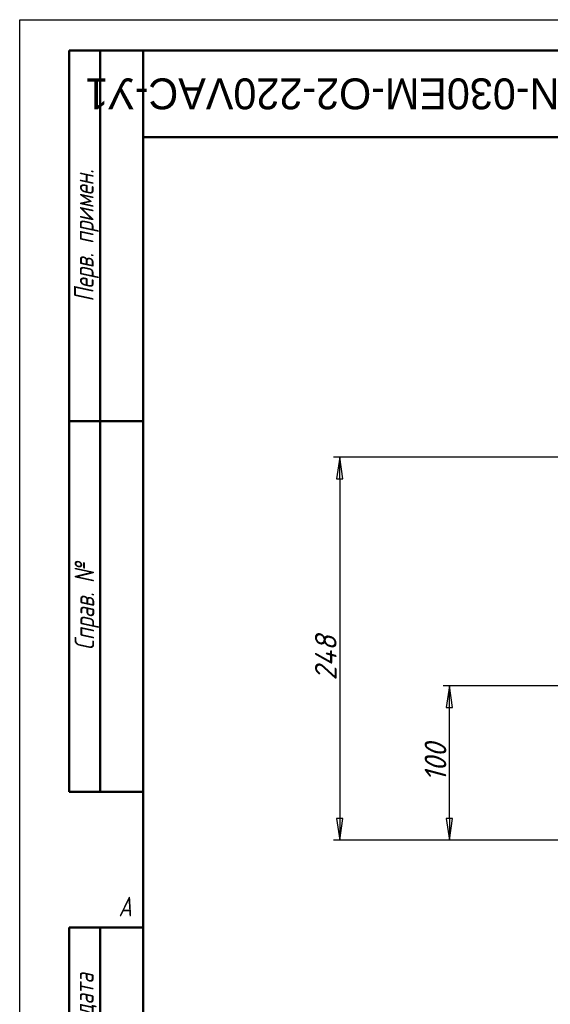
# Model space of a CAD drawing. Header units: millimetres. Extents: x 0 to 1680, y 0 to 1188.
# Tile 2 of 27: x 0 to 344, y 550 to 1188. Entities that reach past the tile are written whole.
import ezdxf
from ezdxf.enums import TextEntityAlignment as Align

# ---------------------------------------------------------------- set-up
doc = ezdxf.new("R2018")
doc.units = ezdxf.units.MM
doc.header["$LTSCALE"] = 4
for name, color, linetype, lineweight in [('Кромка (ГОСТ)', 7, 'Continuous', 50), ('Обозначение (ГОСТ)', 7, 'Continuous', 25), ('Размер (ГОСТ)', 7, 'Continuous', 25), ('Эскизная геометрия (ГОСТ)', 7, 'Continuous', 50)]:
    doc.layers.add(name, color=color, linetype=linetype, lineweight=lineweight)
doc.styles.add('Альтернативный текст (ГОСТ)', font='arial.ttf', dxfattribs={"width": 0.8})
doc.styles.add('Обычный текст (ГОСТ)', font='GOST Common Italic.ttf')
doc.styles.add('Стиль текста110', font='GOST Common Italic.ttf', dxfattribs={"width": 0.8})
doc.styles.add('Стиль текста112', font='GOST Common Italic.ttf', dxfattribs={"width": 0.8})
doc.dimstyles.new('Обычный (ГОСТ)', dxfattribs={"dimscale": 4, "dimtxt": 3.5, "dimasz": 3.5, "dimexe": 1, "dimexo": 0, "dimgap": 0.5, "dimtad": 1, "dimtxsty": 'Обычный текст (ГОСТ)', "dimblk": 'Filled-1', "dimcen": 0.09, "dimdle": 15, "dimclrd": 256, "dimclre": 256, "dimclrt": 256, "dimazin": 2, "dimtfac": 0.714286, "dimtdec": 3, "dimtmove": 0, "dimatfit": 3, "dimfxl": 1, "dimtolj": 1, "dimlwd": 25, "dimlwe": 25, "dimarcsym": 0})

# ---------------------------------------------------------------- blocks, each defined once
blk = doc.blocks.new('Рамки ГОСТ - Рамка')
at = {"layer": 'Кромка (ГОСТ)', "lineweight": 25}
for p, q in [((0, 0), (0, 297)), ((0, 297), (420, 297))]:
    blk.add_line(p, q, dxfattribs=at)
at = {"layer": 'Кромка (ГОСТ)'}
for p, q in [((415, 292), (20, 292)), ((20, 292), (20, 5))]:
    blk.add_line(p, q, dxfattribs=at)
at = {"layer": 'Кромка (ГОСТ)', "insert": (16, 155), "char_height": 3.17, "width": 5.1335, "attachment_point": 1, "style": 'Альтернативный текст (ГОСТ)'}
blk.add_mtext('\\fGOST Common|b0|i1;{\\H3.1700;A}', dxfattribs=at)
blk = doc.blocks.new('ГОСТ - Доп. графы 1')
at = {"layer": 'Эскизная геометрия (ГОСТ)'}
for p, q in [((-12, 0), (-12, 145)), ((-12, 145), (0, 145)), ((-7, 145), (-7, 0)), ((-12, 110), (-7, 110)), ((-7, 110), (0, 110)), ((-12, 85), (-7, 85)), ((-7, 85), (0, 85)), ((-12, 60), (-7, 60)), ((-7, 60), (0, 60)), ((-12, 25), (-7, 25)), ((-7, 25), (0, 25)), ((0, 0), (-12, 0))]:
    blk.add_line(p, q, dxfattribs=at)
at = {"layer": 'Обозначение (ГОСТ)', "char_height": 3.17, "attachment_point": 5, "rotation": 90, "style": 'Альтернативный текст (ГОСТ)'}
for s, insert, width in [('\\fGOST Common|b0|i1;{\\H3.1700;Подп. и дата}', (-9.37, 127.41), 34.7679), ('\\fGOST Common|b0|i1;{\\H3.1700;Инв. № дубл.}', (-8.95, 97.55), 24.8438), ('\\fGOST Common|b0|i1;{\\H3.1700;Взам. инв. №}', (-9.58, 72.53), 24.8669), ('\\fGOST Common|b0|i1;{\\H3.1700;Подп. и дата}', (-9.5, 42.47), 35.1486), ('\\fGOST Common|b0|i1;{\\H3.1700;Инв. № подл.}', (-9.5, 12.41), 24.9618)]:
    blk.add_mtext(s, dxfattribs=dict(at, insert=insert, width=width))
at = {"layer": 'Обозначение (ГОСТ)', "style": 'Стиль текста112'}
for tag, p in [('Подп._и_дата_2', (-3.53, 127.51)), ('Инв._номер_дубликата', (-3.41, 97.47)), ('Взамен_инв._номера', (-3.46, 72.53)), ('Подп._и_дата_1', (-3.42, 42.35)), ('ИНВЕНТАРНЫЙ_НОМЕР', (-3.33, 12.68))]:
    blk.add_attdef(tag, text='', height=3.17, rotation=90, dxfattribs=at).set_placement(p, align=Align.MIDDLE_CENTER)
blk = doc.blocks.new('ГОСТ - Доп. графы 2')
at = {"layer": 'Эскизная геометрия (ГОСТ)'}
for p, q in [((-12, 0), (-12, 120)), ((-12, 120), (0, 120)), ((-7, 0), (-7, 120)), ((-12, 60), (0, 60)), ((0, 0), (-12, 0))]:
    blk.add_line(p, q, dxfattribs=at)
at = {"layer": 'Обозначение (ГОСТ)', "char_height": 3.17, "attachment_point": 5, "rotation": 90, "style": 'Альтернативный текст (ГОСТ)'}
for s, insert, width in [('\\fGOST Common|b0|i1;{\\H3.1700;Перв. примен.}', (-9.19, 90.05), 60.0143), ('\\fGOST Common|b0|i1;{\\H3.1700;Справ. №}', (-9.1, 30), 59.9357)]:
    blk.add_mtext(s, dxfattribs=dict(at, insert=insert, width=width))
at = {"layer": 'Обозначение (ГОСТ)', "style": 'Стиль текста112'}
for tag, p in [('Первичная_применяемость', (-3.65, 90.03)), ('Справочный_номер', (-3.55, 30.02))]:
    blk.add_attdef(tag, text='', height=3.17, rotation=90, dxfattribs=at).set_placement(p, align=Align.MIDDLE_CENTER)
blk = doc.blocks.new('ГОСТ - Доп. графы 3')
at = {"layer": 'Эскизная геометрия (ГОСТ)'}
for p, q in [((0, 0), (70, 0)), ((70, 0), (70, -14)), ((70, -14), (0, -14))]:
    blk.add_line(p, q, dxfattribs=at)
at = {"layer": 'Обозначение (ГОСТ)', "style": 'Стиль текста110'}
blk.add_attdef('ОБОЗНАЧЕНИЕ', text='', height=5, rotation=180, dxfattribs=at).set_placement((34.94, -6.97), align=Align.MIDDLE_CENTER)
blk = doc.blocks.new('Filled-1')
at = {"color": 0}
for p, q in [((0, 0), (-1, 0.143)), ((-1, 0.143), (-1, -0.143)), ((-1, 0), (0, 0)), ((-1, -0.143), (0, 0))]:
    blk.add_line(p, q, dxfattribs=at)
at = {"color": 0, "flags": 128}
blk.add_lwpolyline([(-1, -0.143), (0, 0), (-1, 0.143), (-1, -0.143)], dxfattribs=at)
at = {"color": 0}
blk.add_solid([(-1, -0.143), (0, 0), (-1, 0.143), (-1, -0.143)], dxfattribs=at)
blk = doc.blocks.new('*D11')
at = {"layer": 'Defpoints', "color": 0, "linetype": 'Continuous', "transparency": 16777216}
for p in [(357.29, 904.6), (207.17, 656.6), (439.79, 656.6)]:
    blk.add_point(p, dxfattribs=at)
at = {"layer": 'Размер (ГОСТ)', "linetype": 'Continuous', "lineweight": 25, "transparency": 16777216}
for p, q in [((357.29, 904.6), (203.17, 904.6)), ((207.17, 890.6), (207.17, 670.6)), ((439.79, 656.6), (203.17, 656.6))]:
    blk.add_line(p, q, dxfattribs=at)
at = {"layer": 'Размер (ГОСТ)', "linetype": 'Continuous', "lineweight": 25, "transparency": 16777216, "xscale": 14, "yscale": 14, "zscale": 14}
for p, rotation in [((207.17, 904.6), 90), ((207.17, 656.6), 270)]:
    blk.add_blockref('Filled-1', p, dxfattribs=dict(at, rotation=rotation))
at = {"layer": 'Размер (ГОСТ)', "linetype": 'Continuous', "lineweight": 25, "transparency": 16777216, "insert": (191.17, 760.01), "char_height": 14, "attachment_point": 1, "rotation": 90, "style": 'Обычный текст (ГОСТ)'}
blk.add_mtext('\\A1;248', dxfattribs=at)
blk = doc.blocks.new('*D12')
at = {"layer": 'Defpoints', "color": 0, "linetype": 'Continuous', "transparency": 16777216}
for p in [(278.22, 756.6), (371.79, 756.6), (439.79, 656.6)]:
    blk.add_point(p, dxfattribs=at)
at = {"layer": 'Размер (ГОСТ)', "linetype": 'Continuous', "lineweight": 25, "transparency": 16777216}
for p, q in [((371.79, 756.6), (274.22, 756.6)), ((278.22, 670.6), (278.22, 742.6)), ((439.79, 656.6), (274.22, 656.6))]:
    blk.add_line(p, q, dxfattribs=at)
at = {"layer": 'Размер (ГОСТ)', "linetype": 'Continuous', "lineweight": 25, "transparency": 16777216, "xscale": 14, "yscale": 14, "zscale": 14}
for p, rotation in [((278.22, 756.6), 90), ((278.22, 656.6), 270)]:
    blk.add_blockref('Filled-1', p, dxfattribs=dict(at, rotation=rotation))
at = {"layer": 'Размер (ГОСТ)', "linetype": 'Continuous', "lineweight": 25, "transparency": 16777216, "insert": (262.22, 694.47), "char_height": 14, "attachment_point": 1, "rotation": 90, "style": 'Обычный текст (ГОСТ)'}
blk.add_mtext('\\A1;100', dxfattribs=at)

msp = doc.modelspace()

# ---------------------------------------------------------------- block references
at = {"xscale": 4, "yscale": 4, "zscale": 4}
for name, p in [('Рамки ГОСТ - Рамка', (0, 0)), ('ГОСТ - Доп. графы 2', (80, 688)), ('ГОСТ - Доп. графы 1', (80, 20))]:
    msp.add_blockref(name, p, dxfattribs=at)
ref = msp.add_blockref('ГОСТ - Доп. графы 3', (80, 1168), dxfattribs=dict(xscale=4, yscale=4, zscale=4))
lines = msp.add_mtext('MT-N-030EM-O2-220VAC-У1', dxfattribs={"layer": 'Обозначение (ГОСТ)', "insert": (219.768, 1140.13), "char_height": 20, "width": 280.49935, "attachment_point": 5, "rotation": 180, "style": 'Стиль текста110'})
ref.add_attrib('ОБОЗНАЧЕНИЕ', '', (219.768, 1140.13)).embed_mtext(lines)

# ---------------------------------------------------------------- dimensions: what is measured, and where the dimension line sits
at = {"layer": 'Размер (ГОСТ)', "linetype": 'Continuous', "lineweight": 25}
for base, p1, p2, picture, middle in [((207.169, 656.597), (357.29, 904.597), (439.79, 656.597), '*D11', (207.169, 775.847)), ((278.225, 756.597), (439.79, 656.597), (371.79, 756.597), '*D12', (278.225, 706.597))]:
    dim = msp.add_linear_dim(base=base, p1=p1, p2=p2, angle=90, dimstyle='Обычный (ГОСТ)', override={"dimgap": 0.5, "dimdec": 2, "dimtol": 0, "dimlim": 0, "dimtp": 0, "dimtm": 0, "dimtdec": 3, "dimtofl": 0, "dimatfit": 1}, dxfattribs=at)
    dim.commit()
    dim.dimension.update_dxf_attribs({"geometry": picture, "text_midpoint": middle, "dimtype": 160})

doc.saveas('drawing.dxf')
